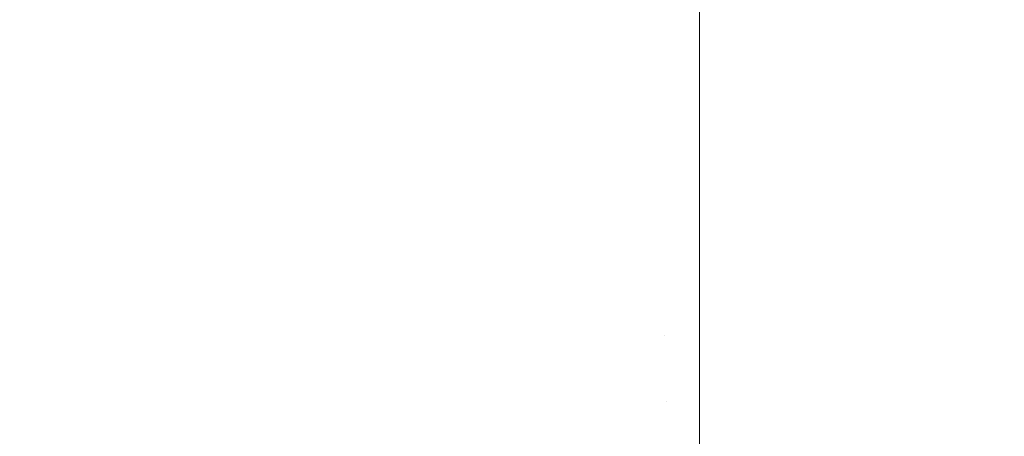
# Model space of a CAD drawing. Header units: centimetres. Extents: x -26 to 27.3, y -23.4 to -21.6.
# Tile 152 of 206: x 9.4722 to 9.526, y -21.6209 to -21.5981. Entities that reach past the tile are written whole.
import ezdxf

# ---------------------------------------------------------------- set-up
doc = ezdxf.new("R2010")
doc.units = ezdxf.units.CM
doc.header["$LTSCALE"] = 2.54
doc.layers.add('Lucido design-1', color=7, linetype='Continuous')

# ---------------------------------------------------------------- blocks, each defined once
blk = doc.blocks.new('Gruppo-4-1')
at = {"color": 7, "linetype": 'Continuous', "lineweight": 9}
for points, invisible_edges in [([(9.472523, -21.596097, -10.149625), (9.475341, -21.594551, -10.149625), (9.476643, -21.597052, -10.152573), (9.473933, -21.598539, -10.152573)], 15), ([(9.479415, -21.595685, -10.152573), (9.482244, -21.59444, -10.152573), (9.483367, -21.597152, -10.1554), (9.480655, -21.598345, -10.1554)], 15), ([(9.486128, -21.596078, -10.1554), (9.488933, -21.595125, -10.1554), (9.489849, -21.598029, -10.158104), (9.487169, -21.598939, -10.158104)], 15), ([(9.500887, -21.595582, -10.158104), (9.5037, -21.595274, -10.158104), (9.503974, -21.598411, -10.160679), (9.501298, -21.598704, -10.160679)], 15), ([(9.5037, -21.595274, -10.158104), (9.506524, -21.595089, -10.158104), (9.506661, -21.598235, -10.160679), (9.503974, -21.598411, -10.160679)], 15), ([(9.509353, -21.595617, -10.158586), (9.509353, -21.598176, -10.160679), (9.506661, -21.598235, -10.160679), (9.506524, -21.595089, -10.158104)], 14), ([(27.209353, -21.598543, -9.403018), (27.209353, -21.595614, -9.405394), (-25.890647, -21.595614, -9.405394), (-25.890647, -21.598543, -9.403018)], 10), ([(9.476643, -21.597052, -10.152573), (9.479415, -21.595685, -10.152573), (9.480655, -21.598345, -10.1554), (9.477998, -21.599655, -10.1554)], 15), ([(9.49809, -21.596012, -10.158104), (9.500887, -21.595582, -10.158104), (9.501298, -21.598704, -10.160679), (9.498637, -21.599114, -10.160679)], 15), ([(9.509353, -21.598176, -10.160679), (9.509353, -21.595617, -10.158586), (27.209353, -21.595617, -10.158586), (27.209353, -21.598176, -10.160679)], 10), ([(9.469776, -21.597764, -10.149625), (9.472523, -21.596097, -10.149625), (9.473933, -21.598539, -10.152573), (9.471291, -21.600142, -10.152573)], 15), ([(9.483367, -21.597152, -10.1554), (9.486128, -21.596078, -10.1554), (9.487169, -21.598939, -10.158104), (9.484532, -21.599964, -10.158104)], 15), ([(9.495315, -21.596565, -10.158104), (9.49809, -21.596012, -10.158104), (9.498637, -21.599114, -10.160679), (9.495996, -21.599639, -10.160679)], 15), ([(9.492566, -21.597237, -10.158104), (9.495315, -21.596565, -10.158104), (9.495996, -21.599639, -10.160679), (9.493381, -21.600279, -10.160679)], 15), ([(9.473933, -21.598539, -10.152573), (9.476643, -21.597052, -10.152573), (9.477998, -21.599655, -10.1554), (9.4754, -21.60108, -10.1554)], 15), ([(9.480655, -21.598345, -10.1554), (9.483367, -21.597152, -10.1554), (9.484532, -21.599964, -10.158104), (9.481942, -21.601104, -10.158104)], 15), ([(9.489849, -21.598029, -10.158104), (9.492566, -21.597237, -10.158104), (9.493381, -21.600279, -10.160679), (9.490796, -21.601032, -10.160679)], 15), ([(-25.890647, -21.598543, -9.403018), (-25.890647, -21.599015, -9.40266), (27.209353, -21.599015, -9.40266), (27.209353, -21.598543, -9.403018)], 10), ([(9.471291, -21.600142, -10.152573), (9.473933, -21.598539, -10.152573), (9.4754, -21.60108, -10.1554), (9.472867, -21.602617, -10.1554)], 15), ([(9.477998, -21.599655, -10.1554), (9.480655, -21.598345, -10.1554), (9.481942, -21.601104, -10.158104), (9.479404, -21.602356, -10.158104)], 15), ([(9.487169, -21.598939, -10.158104), (9.489849, -21.598029, -10.158104), (9.490796, -21.601032, -10.160679), (9.488246, -21.601898, -10.160679)], 15), ([(9.501298, -21.598704, -10.160679), (9.503974, -21.598411, -10.160679), (9.504262, -21.601695, -10.163156), (9.501728, -21.601972, -10.163156)], 15), ([(9.503974, -21.598411, -10.160679), (9.506661, -21.598235, -10.160679), (9.506805, -21.601528, -10.163156), (9.504262, -21.601695, -10.163156)], 15), ([(9.506661, -21.598235, -10.160679), (9.509353, -21.598176, -10.160679), (9.509353, -21.599022, -10.161314)], 9), ([(9.509353, -21.599022, -10.161314), (9.509353, -21.601472, -10.163156), (9.506805, -21.601528, -10.163156), (9.506661, -21.598235, -10.160679)], 14), ([(27.209353, -21.598176, -10.160679), (27.209353, -21.599022, -10.161314), (9.509353, -21.599022, -10.161314), (9.509353, -21.598176, -10.160679)], 10), ([(27.209353, -21.600338, -9.401656), (27.209353, -21.599015, -9.40266), (-25.890647, -21.599015, -9.40266), (-25.890647, -21.600338, -9.401656)], 10), ([(9.484532, -21.599964, -10.158104), (9.487169, -21.598939, -10.158104), (9.488246, -21.601898, -10.160679), (9.485737, -21.602874, -10.160679)], 15), ([(9.498637, -21.599114, -10.160679), (9.501298, -21.598704, -10.160679), (9.501728, -21.601972, -10.163156), (9.499209, -21.60236, -10.163156)], 15), ([(9.509353, -21.601472, -10.163156), (9.509353, -21.599022, -10.161314), (27.209353, -21.599022, -10.161314), (27.209353, -21.601472, -10.163156)], 10), ([(9.495996, -21.599639, -10.160679), (9.498637, -21.599114, -10.160679), (9.499209, -21.60236, -10.163156), (9.49671, -21.602857, -10.163156)], 15), ([(9.468721, -21.601859, -10.152573), (9.471291, -21.600142, -10.152573), (9.472867, -21.602617, -10.1554), (9.470404, -21.604263, -10.1554)], 15), ([(9.4754, -21.60108, -10.1554), (9.477998, -21.599655, -10.1554), (9.479404, -21.602356, -10.158104), (9.476923, -21.603717, -10.158104)], 15), ([(9.481942, -21.601104, -10.158104), (9.484532, -21.599964, -10.158104), (9.485737, -21.602874, -10.160679), (9.483272, -21.603958, -10.160679)], 15), ([(9.493381, -21.600279, -10.160679), (9.495996, -21.599639, -10.160679), (9.49671, -21.602857, -10.163156), (9.494234, -21.603463, -10.163156)], 15), ([(-25.890647, -21.600338, -9.401656), (-25.890647, -21.602542, -9.400093), (27.209353, -21.602542, -9.400093), (27.209353, -21.600338, -9.401656)], 10), ([(9.490796, -21.601032, -10.160679), (9.493381, -21.600279, -10.160679), (9.494234, -21.603463, -10.163156), (9.491787, -21.604176, -10.163156)], 15), ([(9.472867, -21.602617, -10.1554), (9.4754, -21.60108, -10.1554), (9.476923, -21.603717, -10.158104), (9.474503, -21.605185, -10.158104)], 15), ([(9.479404, -21.602356, -10.158104), (9.481942, -21.601104, -10.158104), (9.483272, -21.603958, -10.160679), (9.480858, -21.605149, -10.160679)], 15), ([(9.488246, -21.601898, -10.160679), (9.490796, -21.601032, -10.160679), (9.491787, -21.604176, -10.163156), (9.489374, -21.604995, -10.163156)], 15), ([(9.501728, -21.601972, -10.163156), (9.504262, -21.601695, -10.163156), (9.504553, -21.605024, -10.165459), (9.502164, -21.605285, -10.165459)], 15), ([(9.504262, -21.601695, -10.163156), (9.506805, -21.601528, -10.163156), (9.506951, -21.604867, -10.165459), (9.504553, -21.605024, -10.165459)], 15), ([(9.506805, -21.601528, -10.163156), (9.509353, -21.601472, -10.163156), (9.509353, -21.602541, -10.163892)], 9), ([(9.509353, -21.602541, -10.163892), (9.509353, -21.604814, -10.165459), (9.506951, -21.604867, -10.165459), (9.506805, -21.601528, -10.163156)], 14), ([(27.209353, -21.601472, -10.163156), (27.209353, -21.602541, -10.163892), (9.509353, -21.602541, -10.163892), (9.509353, -21.601472, -10.163156)], 10), ([(9.485737, -21.602874, -10.160679), (9.488246, -21.601898, -10.160679), (9.489374, -21.604995, -10.163156), (9.486998, -21.605919, -10.163156)], 15), ([(9.499209, -21.60236, -10.163156), (9.501728, -21.601972, -10.163156), (9.502164, -21.605285, -10.165459), (9.49979, -21.605651, -10.165459)], 15), ([(27.209353, -21.603796, -9.399205), (27.209353, -21.602542, -9.400093), (-25.890647, -21.602542, -9.400093), (-25.890647, -21.603796, -9.399205)], 10), ([(9.470404, -21.604263, -10.1554), (9.472867, -21.602617, -10.1554), (9.474503, -21.605185, -10.158104), (9.47215, -21.606757, -10.158104)], 15), ([(9.476923, -21.603717, -10.158104), (9.479404, -21.602356, -10.158104), (9.480858, -21.605149, -10.160679), (9.478497, -21.606444, -10.160679)], 15), ([(9.49671, -21.602857, -10.163156), (9.499209, -21.60236, -10.163156), (9.49979, -21.605651, -10.165459), (9.497433, -21.60612, -10.165459)], 15), ([(9.509353, -21.604814, -10.165459), (9.509353, -21.602541, -10.163892), (27.209353, -21.602541, -10.163892), (27.209353, -21.604814, -10.165459)], 10), ([(9.483272, -21.603958, -10.160679), (9.485737, -21.602874, -10.160679), (9.486998, -21.605919, -10.163156), (9.484666, -21.606946, -10.163156)], 15), ([(9.494234, -21.603463, -10.163156), (9.49671, -21.602857, -10.163156), (9.497433, -21.60612, -10.165459), (9.495099, -21.606691, -10.165459)], 15), ([(-25.890647, -21.603796, -9.399205), (-25.890647, -21.606169, -9.397669), (27.209353, -21.606169, -9.397669), (27.209353, -21.603796, -9.399205)], 10), ([(9.474503, -21.605185, -10.158104), (9.476923, -21.603717, -10.158104), (9.478497, -21.606444, -10.160679), (9.476195, -21.607841, -10.160679)], 15), ([(9.491787, -21.604176, -10.163156), (9.494234, -21.603463, -10.163156), (9.495099, -21.606691, -10.165459), (9.492792, -21.607363, -10.165459)], 15), ([(9.480858, -21.605149, -10.160679), (9.483272, -21.603958, -10.160679), (9.484666, -21.606946, -10.163156), (9.48238, -21.608073, -10.163156)], 15), ([(9.489374, -21.604995, -10.163156), (9.491787, -21.604176, -10.163156), (9.492792, -21.607363, -10.165459), (9.490517, -21.608136, -10.165459)], 15), ([(9.486998, -21.605919, -10.163156), (9.489374, -21.604995, -10.163156), (9.490517, -21.608136, -10.165459), (9.488277, -21.609006, -10.165459)], 15), ([(9.504553, -21.605024, -10.165459), (9.506951, -21.604867, -10.165459), (9.5071, -21.608293, -10.167624), (9.504852, -21.60844, -10.167624)], 15), ([(9.506951, -21.604867, -10.165459), (9.509353, -21.604814, -10.165459), (9.509353, -21.606169, -10.166314)], 9), ([(9.509353, -21.606169, -10.166314), (9.509353, -21.608243, -10.167624), (9.5071, -21.608293, -10.167624), (9.506951, -21.604867, -10.165459)], 14), ([(27.209353, -21.604814, -10.165459), (27.209353, -21.606169, -10.166314), (9.509353, -21.606169, -10.166314), (9.509353, -21.604814, -10.165459)], 10), ([(9.47215, -21.606757, -10.158104), (9.474503, -21.605185, -10.158104), (9.476195, -21.607841, -10.160679), (9.473956, -21.609337, -10.160679)], 15), ([(9.478497, -21.606444, -10.160679), (9.480858, -21.605149, -10.160679), (9.48238, -21.608073, -10.163156), (9.480145, -21.609299, -10.163156)], 15), ([(9.49979, -21.605651, -10.165459), (9.502164, -21.605285, -10.165459), (9.502612, -21.608685, -10.167624), (9.500385, -21.609028, -10.167624)], 15), ([(9.502164, -21.605285, -10.165459), (9.504553, -21.605024, -10.165459), (9.504852, -21.60844, -10.167624), (9.502612, -21.608685, -10.167624)], 15), ([(9.484666, -21.606946, -10.163156), (9.486998, -21.605919, -10.163156), (9.488277, -21.609006, -10.165459), (9.486078, -21.609974, -10.165459)], 15), ([(9.497433, -21.60612, -10.165459), (9.49979, -21.605651, -10.165459), (9.500385, -21.609028, -10.167624), (9.498175, -21.609468, -10.167624)], 15), ([(27.209353, -21.607359, -9.396899), (27.209353, -21.606169, -9.397669), (-25.890647, -21.606169, -9.397669), (-25.890647, -21.607359, -9.396899)], 10), ([(9.476195, -21.607841, -10.160679), (9.478497, -21.606444, -10.160679), (9.480145, -21.609299, -10.163156), (9.477966, -21.610621, -10.163156)], 15), ([(9.495099, -21.606691, -10.165459), (9.497433, -21.60612, -10.165459), (9.498175, -21.609468, -10.167624), (9.495986, -21.610003, -10.167624)], 15), ([(9.509353, -21.608243, -10.167624), (9.509353, -21.606169, -10.166314), (27.209353, -21.606169, -10.166314), (27.209353, -21.608243, -10.167624)], 10), ([(9.469868, -21.60843, -10.158104), (9.47215, -21.606757, -10.158104), (9.473956, -21.609337, -10.160679), (9.471785, -21.610929, -10.160679)], 15), ([(9.48238, -21.608073, -10.163156), (9.484666, -21.606946, -10.163156), (9.486078, -21.609974, -10.165459), (9.483923, -21.611037, -10.165459)], 15), ([(9.492792, -21.607363, -10.165459), (9.495099, -21.606691, -10.165459), (9.495986, -21.610003, -10.167624), (9.493823, -21.610634, -10.167624)], 15), ([(-25.890647, -21.607359, -9.396899), (-25.890647, -21.609898, -9.395406), (27.209353, -21.609898, -9.395406), (27.209353, -21.607359, -9.396899)], 10), ([(9.490517, -21.608136, -10.165459), (9.492792, -21.607363, -10.165459), (9.493823, -21.610634, -10.167624), (9.49169, -21.611358, -10.167624)], 15), ([(9.473956, -21.609337, -10.160679), (9.476195, -21.607841, -10.160679), (9.477966, -21.610621, -10.163156), (9.475847, -21.612037, -10.163156)], 15), ([(9.480145, -21.609299, -10.163156), (9.48238, -21.608073, -10.163156), (9.483923, -21.611037, -10.165459), (9.481816, -21.612193, -10.165459)], 15), ([(9.488277, -21.609006, -10.165459), (9.490517, -21.608136, -10.165459), (9.49169, -21.611358, -10.167624), (9.48959, -21.612175, -10.167624)], 15), ([(9.500385, -21.609028, -10.167624), (9.502612, -21.608685, -10.167624), (9.50307, -21.612166, -10.169645), (9.500995, -21.612485, -10.169645)], 15), ([(9.502612, -21.608685, -10.167624), (9.504852, -21.60844, -10.167624), (9.505158, -21.611937, -10.169645), (9.50307, -21.612166, -10.169645)], 15), ([(9.504852, -21.60844, -10.167624), (9.5071, -21.608293, -10.167624), (9.507253, -21.6118, -10.169645), (9.505158, -21.611937, -10.169645)], 15), ([(9.5071, -21.608293, -10.167624), (9.509353, -21.608243, -10.167624), (9.509353, -21.609898, -10.168576)], 9), ([(9.509353, -21.609898, -10.168576), (9.509353, -21.611754, -10.169645), (9.507253, -21.6118, -10.169645), (9.5071, -21.608293, -10.167624)], 14), ([(27.209353, -21.608243, -10.167624), (27.209353, -21.609898, -10.168576), (9.509353, -21.609898, -10.168576), (9.509353, -21.608243, -10.167624)], 10), ([(9.477966, -21.610621, -10.163156), (9.480145, -21.609299, -10.163156), (9.481816, -21.612193, -10.165459), (9.479762, -21.613439, -10.165459)], 15), ([(9.486078, -21.609974, -10.165459), (9.488277, -21.609006, -10.165459), (9.48959, -21.612175, -10.167624), (9.487527, -21.613082, -10.167624)], 15), ([(9.498175, -21.609468, -10.167624), (9.500385, -21.609028, -10.167624), (9.500995, -21.612485, -10.169645), (9.498935, -21.612895, -10.169645)], 15), ([(9.471785, -21.610929, -10.160679), (9.473956, -21.609337, -10.160679), (9.475847, -21.612037, -10.163156), (9.473792, -21.613544, -10.163156)], 15), ([(9.495986, -21.610003, -10.167624), (9.498175, -21.609468, -10.167624), (9.498935, -21.612895, -10.169645), (9.496895, -21.613394, -10.169645)], 15), ([(27.209353, -21.611022, -9.394744), (27.209353, -21.609898, -9.395406), (-25.890647, -21.609898, -9.395406), (-25.890647, -21.611022, -9.394744)], 10), ([(9.483923, -21.611037, -10.165459), (9.486078, -21.609974, -10.165459), (9.487527, -21.613082, -10.167624), (9.485506, -21.614079, -10.167624)], 15), ([(9.493823, -21.610634, -10.167624), (9.495986, -21.610003, -10.167624), (9.496895, -21.613394, -10.169645), (9.494879, -21.613982, -10.169645)], 15), ([(9.509353, -21.611754, -10.169645), (9.509353, -21.609898, -10.168576), (27.209353, -21.609898, -10.168576), (27.209353, -21.611754, -10.169645)], 10), ([(9.469685, -21.612614, -10.160679), (9.471785, -21.610929, -10.160679), (9.473792, -21.613544, -10.163156), (9.471804, -21.615139, -10.163156)], 15), ([(9.475847, -21.612037, -10.163156), (9.477966, -21.610621, -10.163156), (9.479762, -21.613439, -10.165459), (9.477764, -21.614774, -10.165459)], 15), ([(9.49169, -21.611358, -10.167624), (9.493823, -21.610634, -10.167624), (9.494879, -21.613982, -10.169645), (9.49289, -21.614657, -10.169645)], 15), ([(-25.890647, -21.611022, -9.394744), (-25.890647, -21.613722, -9.393307), (27.209353, -21.613722, -9.393307), (27.209353, -21.611022, -9.394744)], 10), ([(9.481816, -21.612193, -10.165459), (9.483923, -21.611037, -10.165459), (9.485506, -21.614079, -10.167624), (9.483531, -21.615163, -10.167624)], 15), ([(9.48959, -21.612175, -10.167624), (9.49169, -21.611358, -10.167624), (9.49289, -21.614657, -10.169645), (9.490933, -21.615418, -10.169645)], 15), ([(9.50307, -21.612166, -10.169645), (9.505158, -21.611937, -10.169645), (9.50547, -21.615509, -10.171521), (9.503538, -21.615721, -10.171521)], 15), ([(9.505158, -21.611937, -10.169645), (9.507253, -21.6118, -10.169645), (9.50741, -21.615382, -10.171521), (9.50547, -21.615509, -10.171521)], 15), ([(9.50741, -21.615382, -10.171521), (9.507253, -21.6118, -10.169645), (9.509353, -21.611754, -10.169645), (9.509353, -21.613723, -10.170675)], 11), ([(27.209353, -21.611754, -10.169645), (27.209353, -21.613723, -10.170675), (9.509353, -21.613723, -10.170675), (9.509353, -21.611754, -10.169645)], 10), ([(9.473792, -21.613544, -10.163156), (9.475847, -21.612037, -10.163156), (9.477764, -21.614774, -10.165459), (9.475826, -21.616195, -10.165459)], 15), ([(9.479762, -21.613439, -10.165459), (9.481816, -21.612193, -10.165459), (9.483531, -21.615163, -10.167624), (9.481604, -21.616331, -10.167624)], 15), ([(9.487527, -21.613082, -10.167624), (9.48959, -21.612175, -10.167624), (9.490933, -21.615418, -10.169645), (9.489011, -21.616264, -10.169645)], 15), ([(9.498935, -21.612895, -10.169645), (9.500995, -21.612485, -10.169645), (9.501617, -21.616016, -10.171521), (9.499711, -21.616396, -10.171521)], 15), ([(9.500995, -21.612485, -10.169645), (9.50307, -21.612166, -10.169645), (9.503538, -21.615721, -10.171521), (9.501617, -21.616016, -10.171521)], 15), ([(9.485506, -21.614079, -10.167624), (9.487527, -21.613082, -10.167624), (9.489011, -21.616264, -10.169645), (9.487127, -21.617193, -10.169645)], 15), ([(9.496895, -21.613394, -10.169645), (9.498935, -21.612895, -10.169645), (9.499711, -21.616396, -10.171521), (9.497823, -21.616858, -10.171521)], 15), ([(9.471804, -21.615139, -10.163156), (9.473792, -21.613544, -10.163156), (9.475826, -21.616195, -10.165459), (9.473952, -21.617699, -10.165459)], 15), ([(9.477764, -21.614774, -10.165459), (9.479762, -21.613439, -10.165459), (9.481604, -21.616331, -10.167624), (9.479731, -21.617583, -10.167624)], 15), ([(9.494879, -21.613982, -10.169645), (9.496895, -21.613394, -10.169645), (9.497823, -21.616858, -10.171521), (9.495957, -21.617401, -10.171521)], 15), ([(27.209353, -21.614777, -9.392745), (27.209353, -21.613722, -9.393307), (-25.890647, -21.613722, -9.393307), (-25.890647, -21.614777, -9.392745)], 10), ([(9.483531, -21.615163, -10.167624), (9.485506, -21.614079, -10.167624), (9.487127, -21.617193, -10.169645), (9.485286, -21.618203, -10.169645)], 15), ([(9.49289, -21.614657, -10.169645), (9.494879, -21.613982, -10.169645), (9.495957, -21.617401, -10.171521), (9.494117, -21.618026, -10.171521)], 15), ([(9.509353, -21.613723, -10.170675), (9.509353, -21.61534, -10.171521), (9.50741, -21.615382, -10.171521)], 10), ([(9.509353, -21.61534, -10.171521), (9.509353, -21.613723, -10.170675), (27.209353, -21.613723, -10.170675), (27.209353, -21.61534, -10.171521)], 10), ([(9.490933, -21.615418, -10.169645), (9.49289, -21.614657, -10.169645), (9.494117, -21.618026, -10.171521), (9.492305, -21.618731, -10.171521)], 15), ([(-25.890647, -21.614777, -9.392745), (-25.890647, -21.617634, -9.391376), (27.209353, -21.617634, -9.391376), (27.209353, -21.614777, -9.392745)], 10), ([(9.469888, -21.61682, -10.163156), (9.471804, -21.615139, -10.163156), (9.473952, -21.617699, -10.165459), (9.472146, -21.619283, -10.165459)], 15), ([(9.475826, -21.616195, -10.165459), (9.477764, -21.614774, -10.165459), (9.479731, -21.617583, -10.167624), (9.477914, -21.618916, -10.167624)], 15), ([(9.481604, -21.616331, -10.167624), (9.483531, -21.615163, -10.167624), (9.485286, -21.618203, -10.169645), (9.483491, -21.619292, -10.169645)], 15), ([(9.489011, -21.616264, -10.169645), (9.490933, -21.615418, -10.169645), (9.492305, -21.618731, -10.171521), (9.490526, -21.619513, -10.171521)], 15), ([(9.501617, -21.616016, -10.171521), (9.503538, -21.615721, -10.171521), (9.504015, -21.619344, -10.173248), (9.502252, -21.619615, -10.173248)], 15), ([(9.503538, -21.615721, -10.171521), (9.50547, -21.615509, -10.171521), (9.505789, -21.61915, -10.173248), (9.504015, -21.619344, -10.173248)], 15), ([(9.50547, -21.615509, -10.171521), (9.50741, -21.615382, -10.171521), (9.507569, -21.619033, -10.173248), (9.505789, -21.61915, -10.173248)], 15), ([(9.507569, -21.619033, -10.173248), (9.50741, -21.615382, -10.171521), (9.509353, -21.61534, -10.171521), (9.509353, -21.617634, -10.172605)], 11), ([(27.209353, -21.61534, -10.171521), (27.209353, -21.617634, -10.172605), (9.509353, -21.617634, -10.172605), (9.509353, -21.61534, -10.171521)], 10), ([(9.473952, -21.617699, -10.165459), (9.475826, -21.616195, -10.165459), (9.477914, -21.618916, -10.167624), (9.476157, -21.620326, -10.167624)], 15), ([(9.487127, -21.617193, -10.169645), (9.489011, -21.616264, -10.169645), (9.490526, -21.619513, -10.171521), (9.488783, -21.620373, -10.171521)], 15), ([(9.499711, -21.616396, -10.171521), (9.501617, -21.616016, -10.171521), (9.502252, -21.619615, -10.173248), (9.500502, -21.619964, -10.173248)], 15), ([(9.479731, -21.617583, -10.167624), (9.481604, -21.616331, -10.167624), (9.483491, -21.619292, -10.169645), (9.481744, -21.620459, -10.169645)], 15), ([(9.497823, -21.616858, -10.171521), (9.499711, -21.616396, -10.171521), (9.500502, -21.619964, -10.173248), (9.498769, -21.620388, -10.173248)], 15), ([(9.485286, -21.618203, -10.169645), (9.487127, -21.617193, -10.169645), (9.488783, -21.620373, -10.171521), (9.487079, -21.621308, -10.171521)], 15), ([(9.495957, -21.617401, -10.171521), (9.497823, -21.616858, -10.171521), (9.498769, -21.620388, -10.173248), (9.497056, -21.620887, -10.173248)], 15), ([(27.209353, -21.61862, -9.390904), (27.209353, -21.617634, -9.391376), (-25.890647, -21.617634, -9.391376), (-25.890647, -21.61862, -9.390904)], 10), ([(9.472146, -21.619283, -10.165459), (9.473952, -21.617699, -10.165459), (9.476157, -21.620326, -10.167624), (9.474462, -21.621812, -10.167624)], 15), ([(9.477914, -21.618916, -10.167624), (9.479731, -21.617583, -10.167624), (9.481744, -21.620459, -10.169645), (9.480051, -21.621701, -10.169645)], 15), ([(9.494117, -21.618026, -10.171521), (9.495957, -21.617401, -10.171521), (9.497056, -21.620887, -10.173248), (9.495366, -21.62146, -10.173248)], 15), ([(9.509353, -21.617634, -10.172605), (9.509353, -21.618994, -10.173248), (9.507569, -21.619033, -10.173248)], 10), ([(9.509353, -21.618994, -10.173248), (9.509353, -21.617634, -10.172605), (27.209353, -21.617634, -10.172605), (27.209353, -21.618994, -10.173248)], 10), ([(9.483491, -21.619292, -10.169645), (9.485286, -21.618203, -10.169645), (9.487079, -21.621308, -10.171521), (9.485417, -21.622316, -10.171521)], 15), ([(9.492305, -21.618731, -10.171521), (9.494117, -21.618026, -10.171521), (9.495366, -21.62146, -10.173248), (9.493704, -21.622107, -10.173248)], 15), ([(-25.890647, -21.61862, -9.390904), (-25.890647, -21.621626, -9.389619), (27.209353, -21.621626, -9.389619), (27.209353, -21.61862, -9.390904)], 10), ([(9.476157, -21.620326, -10.167624), (9.477914, -21.618916, -10.167624), (9.480051, -21.621701, -10.169645), (9.478413, -21.623015, -10.169645)], 15), ([(9.490526, -21.619513, -10.171521), (9.492305, -21.618731, -10.171521), (9.493704, -21.622107, -10.173248), (9.492071, -21.622826, -10.173248)], 15), ([(9.507731, -21.622747, -10.174824), (9.507569, -21.619033, -10.173248), (9.509353, -21.618994, -10.173248), (9.509353, -21.621626, -10.174364)], 11), ([(27.209353, -21.618994, -10.173248), (27.209353, -21.621626, -10.174364), (9.509353, -21.621626, -10.174364), (9.509353, -21.618994, -10.173248)], 10), ([(9.47041, -21.620945, -10.165459), (9.472146, -21.619283, -10.165459), (9.474462, -21.621812, -10.167624), (9.472835, -21.62337, -10.167624)], 15), ([(9.481744, -21.620459, -10.169645), (9.483491, -21.619292, -10.169645), (9.485417, -21.622316, -10.171521), (9.483801, -21.623396, -10.171521)], 15), ([(9.488783, -21.620373, -10.171521), (9.490526, -21.619513, -10.171521), (9.492071, -21.622826, -10.173248), (9.49047, -21.623615, -10.173248)], 15), ([(9.502252, -21.619615, -10.173248), (9.504015, -21.619344, -10.173248), (9.5045, -21.623029, -10.174824), (9.502897, -21.623276, -10.174824)], 15), ([(9.504015, -21.619344, -10.173248), (9.505789, -21.61915, -10.173248), (9.506113, -21.622853, -10.174824), (9.5045, -21.623029, -10.174824)], 15), ([(9.505789, -21.61915, -10.173248), (9.507569, -21.619033, -10.173248), (9.507731, -21.622747, -10.174824), (9.506113, -21.622853, -10.174824)], 15), ([(9.498769, -21.620388, -10.173248), (9.500502, -21.619964, -10.173248), (9.501307, -21.623593, -10.174824), (9.499731, -21.623978, -10.174824)], 15), ([(9.500502, -21.619964, -10.173248), (9.502252, -21.619615, -10.173248), (9.502897, -21.623276, -10.174824), (9.501307, -21.623593, -10.174824)], 15), ([(9.474462, -21.621812, -10.167624), (9.476157, -21.620326, -10.167624), (9.478413, -21.623015, -10.169645), (9.476834, -21.6244, -10.169645)], 15), ([(9.480051, -21.621701, -10.169645), (9.481744, -21.620459, -10.169645), (9.483801, -21.623396, -10.171521), (9.482234, -21.624545, -10.171521)], 15), ([(9.487079, -21.621308, -10.171521), (9.488783, -21.620373, -10.171521), (9.49047, -21.623615, -10.173248), (9.488906, -21.624473, -10.173248)], 15), ([(9.497056, -21.620887, -10.173248), (9.498769, -21.620388, -10.173248), (9.499731, -21.623978, -10.174824), (9.498174, -21.624432, -10.174824)], 15), ([(9.495366, -21.62146, -10.173248), (9.497056, -21.620887, -10.173248), (9.498174, -21.624432, -10.174824), (9.496638, -21.624953, -10.174824)], 15)]:
    blk.add_3dface(points, dxfattribs=dict(at, invisible_edges=invisible_edges))

msp = doc.modelspace()

# ---------------------------------------------------------------- block references
at = {"layer": 'Lucido design-1', "color": 7}
msp.add_blockref('Gruppo-4-1', (0, 0), dxfattribs=at)

doc.saveas('drawing.dxf')
